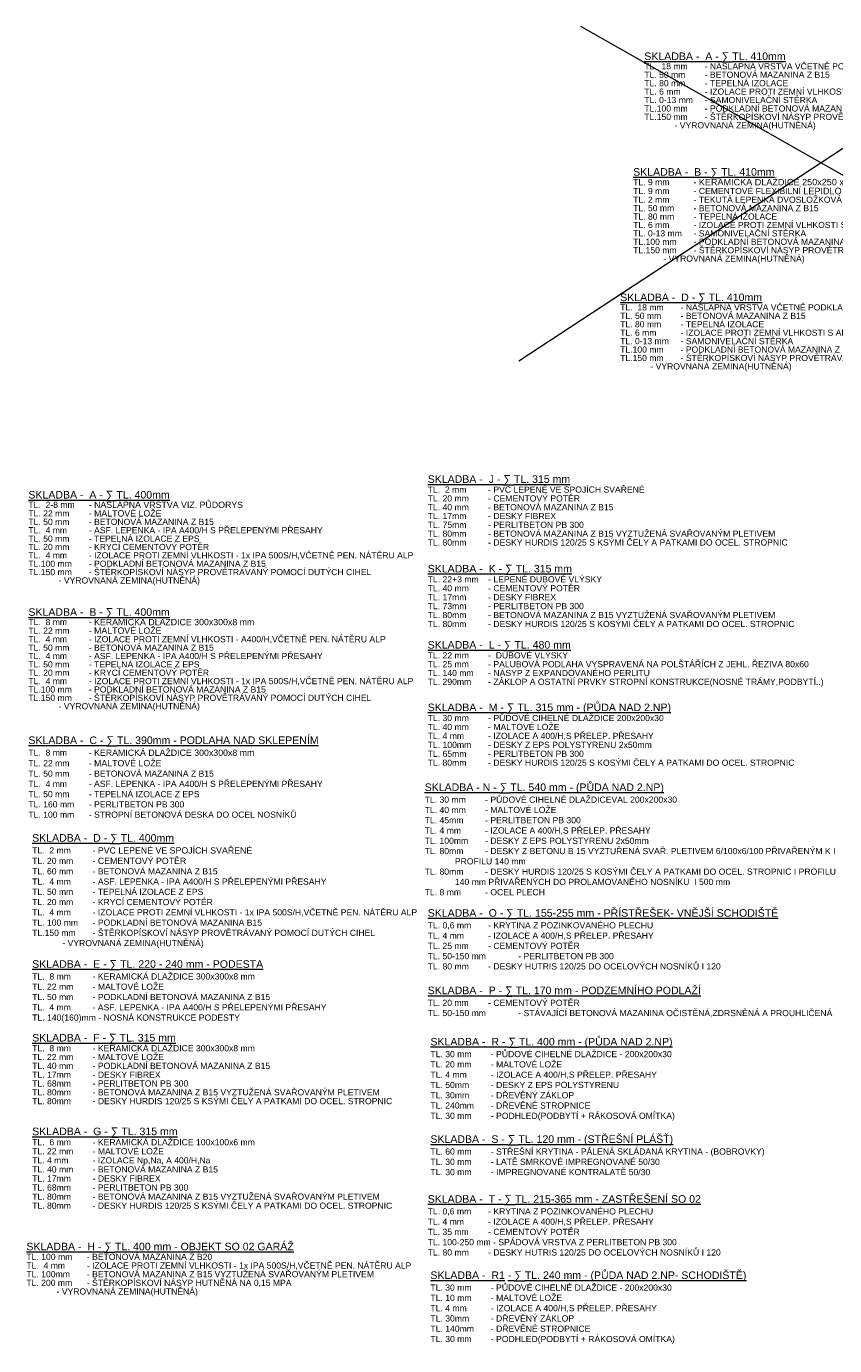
# Model space of a CAD drawing. Header units: millimetres. Extents: x -124639 to 133188, y -48358 to 76648.
# Tile 47 of 49: x 6658 to 22710, y 28417 to 54606. Entities that reach past the tile are written whole.
import ezdxf

# ---------------------------------------------------------------- set-up
doc = ezdxf.new("R2010")
doc.units = ezdxf.units.MM
doc.header["$MEASUREMENT"] = 0
doc.layers.add('Konstrukce - nosné', color=7, linetype='Continuous')
doc.styles.add('GENEROVANÝ_STYL_3', font='arial.ttf')

msp = doc.modelspace()

# ---------------------------------------------------------------- linework, layer by layer
at = {"color": 7, "linetype": 'Continuous', "lineweight": 13}
for p, q in [((30400, 47369), (17672, 54606)), ((16438, 47965), (26229, 54393))]:
    msp.add_line(p, q, dxfattribs=at)

# ---------------------------------------------------------------- texts
at = {"layer": 'Konstrukce - nosné', "color": 7, "linetype": 'Continuous', "lineweight": 20, "char_height": 150, "attachment_point": 7, "style": 'GENEROVANÝ_STYL_3'}
for s, insert, line_spacing_factor in [('\\A1;{\\pql;\\fArial|b0|i0|c238|p38;\\L\\LSKLADBA -  A - \\fAgency FB|b0|i0|c0|p34;\\H1.057143x;∑ \\fArial|b0|i0|c238|p38;\\H0.945946x;TL. \\fArial|b0|i0|c238|p38;\\C1;410\\fArial|b0|i0|c238|p38;\\C7;mm\\P\\pql;\\fArial|b0|i0|c238|p38;\\l\\C1;\\H0.814048x;\\lTL.  18 mm^I- NÁŠLAPNÁ VRSTVA VČETNĚ PODKLADU^I\\P\\pql;\\fArial|b0|i0|c238|p38;TL. 50 mm ^I- BETONOVÁ MAZANINA Z B15 ^I^I\\P\\pql;\\fArial|b0|i0|c238|p38;TL. 80 mm^I- TEPELNÁ IZOLACE ^I^I^I\\P\\pql;\\fArial|b0|i0|c238|p38;TL. 6 mm^I- IZOLACE PROTI ZEMNÍ VLHKOSTI S AL VRSTVOU,VČETNĚ PEN. NÁTĚRU ALP\\P\\pql;\\fArial|b0|i0|c238|p38;TL. 0-13 mm ^I- SAMONIVELAČNÍ STĚRKA\\P\\pql;\\fArial|b0|i0|c238|p38;\\C7;TL.100 mm^I- PODKLADNÍ BETONOVÁ MAZANINA Z B15 ^I\\P\\pql;\\fArial|b0|i0|c238|p38;TL.150 mm ^I- ŠTĚRKOPÍSKOVÍ NÁSYP PROVĚTRÁVANÝ POMOCÍ DUTÝCH CIHEL  \\P\\pql;\\fArial|b0|i0|c238|p38;^I- VYROVNANÁ ZEMINA(HUTNĚNÁ)}', (18930, 52544), 0.822452), ('\\A1;{\\pql;\\fArial|b0|i0|c238|p38;\\L\\LSKLADBA -  B - \\fAgency FB|b0|i0|c0|p34;\\H1.057143x;∑ \\fArial|b0|i0|c238|p38;\\H0.945946x;TL. \\fArial|b0|i0|c238|p38;\\C1;410\\fArial|b0|i0|c238|p38;\\C7;mm\\P\\pql;\\fArial|b0|i0|c238|p38;\\l\\C1;\\H0.814048x;\\lTL. 9 mm^I- \\fArial|b0|i0|c238|p38;\\H1.055451x;KERAMICKÁ DLAŽDICE 250x250 x8 \\fArial|b0|i0|c238|p38;\\H0.947462x;mm\\P\\pql;\\fArial|b0|i0|c238|p38;TL. \\fArial|b0|i0|c238|p38;9 \\fArial|b0|i0|c238|p38;mm\\fArial|b0|i0|c238|p38;\\H1.055451x; ^I\\fArial|b0|i0|c238|p38;\\H0.947462x;- CEMENTOVÉ FLEXIBILNÍ \\fArial|b0|i0|c238|p38;\\H1.055451x;LEPIDLO \\fArial|b0|i0|c238|p38;\\H0.947462x;^I\\P\\pql;\\fArial|b0|i0|c238|p38;TL. 2 mm^I- TEKUTÁ LEPENKA DVOSLOŽKOVÁ\\P\\pql;\\fArial|b0|i0|c238|p38;TL. 50 mm ^I- BETONOVÁ MAZANINA Z B15 ^I^I\\P\\pql;\\fArial|b0|i0|c238|p38;TL. 80 mm^I- TEPELNÁ IZOLACE ^I^I^I\\P\\pql;\\fArial|b0|i0|c238|p38;TL. 6 mm^I- IZOLACE PROTI ZEMNÍ VLHKOSTI S AL VRSTVOU,VČETNĚ PEN. NÁTĚRU ALP\\P\\pql;\\fArial|b0|i0|c238|p38;TL. 0-13 mm ^I- SAMONIVELAČNÍ STĚRKA\\P\\pql;\\fArial|b0|i0|c238|p38;\\C7;TL.100 mm^I- PODKLADNÍ BETONOVÁ MAZANINA Z B15 ^I\\P\\pql;\\fArial|b0|i0|c238|p38;TL.150 mm ^I- ŠTĚRKOPÍSKOVÍ NÁSYP PROVĚTRÁVANÝ POMOCÍ DUTÝCH CIHEL  \\P\\pql;\\fArial|b0|i0|c238|p38;^I- VYROVNANÁ ZEMINA(HUTNĚNÁ)}', (18709, 49898), 0.820643), ('\\A1;{\\pql;\\fArial|b0|i0|c238|p38;\\L\\LSKLADBA -  D - \\fAgency FB|b0|i0|c0|p34;\\H1.057143x;∑ \\fArial|b0|i0|c238|p38;\\H0.945946x;TL. \\fArial|b0|i0|c238|p38;\\C1;410\\fArial|b0|i0|c238|p38;\\C7;mm\\P\\pql;\\fArial|b0|i0|c238|p38;\\l\\C1;\\H0.814048x;\\lTL.  18 mm^I- NÁŠLAPNÁ VRSTVA VČETNĚ PODKLADU^I\\P\\pql;\\fArial|b0|i0|c238|p38;TL. 50 mm ^I- BETONOVÁ MAZANINA Z B15 ^I^I\\P\\pql;\\fArial|b0|i0|c238|p38;TL. 80 mm^I- TEPELNÁ IZOLACE ^I^I^I\\P\\pql;\\fArial|b0|i0|c238|p38;TL. 6 mm^I- IZOLACE PROTI ZEMNÍ VLHKOSTI S AL VRSTVOU,VČETNĚ PEN. NÁTĚRU ALP\\P\\pql;\\fArial|b0|i0|c238|p38;TL. 0-13 mm ^I- SAMONIVELA\\fArial|b0|i0|c238|p38;Č\\fArial|b0|i0|c238|p38;NÍ STĚRKA\\P\\pql;\\fArial|b0|i0|c238|p38;\\C7;TL.100 mm^I- PODKLADNÍ BETONOVÁ MAZANINA Z B15 ^I\\P\\pql;\\fArial|b0|i0|c238|p38;TL.150 mm ^I- ŠTĚRKOPÍSKOVÍ NÁSYP PROVĚTRÁVANÝ POMOCÍ DUTÝCH CIHEL  \\P\\pql;\\fArial|b0|i0|c238|p38;^I- VYROVNANÁ ZEMINA(HUTNĚNÁ)}', (18451, 47758), 0.822452), ('\\A1;{\\pql;\\fArial|b0|i0|c238|p38;\\L\\LSKLADBA -  J - \\fAgency FB|b0|i0|c0|p34;\\H1.057143x;∑ \\fArial|b0|i0|c238|p38;\\H0.945946x;TL. 315 mm \\P\\pql;\\fArial|b0|i0|c238|p38;\\l\\H0.816526x;\\lTL.  \\fArial|b0|i0|c238|p38;2\\fArial|b0|i0|c238|p38; mm^I- \\fArial|b0|i0|c238|p38;PVC LEPENÉ VE SPOJÍCH SVAŘENÉ\\P\\pql;\\fArial|b0|i0|c238|p38;TL. 2\\fArial|b0|i0|c238|p38;0\\fArial|b0|i0|c238|p38; mm ^I- \\fArial|b0|i0|c238|p38;CEMENTOVÝ POTĚR\\P\\pql;\\fArial|b0|i0|c238|p38;TL. 40 mm ^I- BETONOVÁ MAZANINA Z B15 \\P\\pql;\\fArial|b0|i0|c238|p38;TL. 17mm ^I- DESKY FIBREX\\P\\pql;\\fArial|b0|i0|c238|p38;TL. \\fArial|b0|i0|c238|p38;75\\fArial|b0|i0|c238|p38;mm ^I- PERLITBETON PB 300\\P\\pql;\\fArial|b0|i0|c238|p38;TL. 80mm ^I- BETONOVÁ MAZANINA Z B15 VYZTUŽENÁ SVAŘOVANÝM PLETIVEM\\P\\pql;\\fArial|b0|i0|c238|p38;TL. 80mm ^I- DESKY HURDIS 120/25 S KSÝMI ČELY A PATKAMI DO OCEL. STROPNIC}', (14628, 44298), 0.856679), ('\\A1;{\\pql;\\fArial|b0|i0|c238|p38;\\L\\LSKLADBA -  A - \\fAgency FB|b0|i0|c0|p34;\\H1.057143x;∑ \\fArial|b0|i0|c238|p38;\\H0.945946x;TL. 400mm\\P\\pql;\\fArial|b0|i0|c238|p38;\\l\\H0.814048x;\\lTL.  2-8 mm^I- \\fArial|b0|i0|c238|p38;\\H1.023690x;NÁŠLAPNÁ VRSTVA VIZ. PŮDORY\\fArial|b0|i0|c238|p38;\\H0.976858x;S\\P\\pql;\\fArial|b0|i0|c238|p38;TL. 22 mm\\fArial|b0|i0|c238|p38;\\H1.023690x; ^I\\fArial|b0|i0|c238|p38;\\H0.976858x;- \\fArial|b0|i0|c238|p38;\\H1.023690x;MALTOVÉ LOŽE \\fArial|b0|i0|c238|p38;\\H0.976858x;^I^I\\P\\pql;\\fArial|b0|i0|c238|p38;TL. 50 mm ^I- BETONOVÁ MAZANINA Z B15 ^I\\P\\pql;\\fArial|b0|i0|c238|p38;TL.  4 mm^I- ASF. LEPENKA - IPA A400/H S PŘELEPENÝMI PŘESAHY^I\\P\\pql;\\fArial|b0|i0|c238|p38;TL. 50 mm^I- TEPELNÁ IZOLACE Z EPS ^I^I\\P\\pql;\\fArial|b0|i0|c238|p38;TL. 20 mm^I- KRYCÍ CEMENTOVÝ POTĚR ^I^I\\P\\pql;\\fArial|b0|i0|c238|p38;TL.  4 mm^I- IZOLACE PROTI ZEMNÍ VLHKOSTI - 1x IPA 500S/H,VČETNĚ PEN. NÁTĚRU ALP\\P\\pql;\\fArial|b0|i0|c238|p38;TL.100 mm^I- PODKLADNÍ BETONOVÁ MAZANINA Z B15 ^I\\P\\pql;\\fArial|b0|i0|c238|p38;TL.150 mm ^I- ŠTĚRKOPÍSKOVÍ NÁSYP PROVĚTRÁVANÝ POMOCÍ DUTÝCH CIHEL  \\P\\pql;\\fArial|b0|i0|c238|p38;^I- VYROVNANÁ ZEMINA(HUTNĚNÁ)}', (6698, 43509), 0.816205), ('\\A1;{\\pql;\\fArial|b0|i0|c238|p38;\\L\\LSKLADBA -  K - \\fAgency FB|b0|i0|c0|p34;\\H1.057143x;∑ \\fArial|b0|i0|c238|p38;\\H0.945946x;TL. 315 mm \\P\\pql;\\fArial|b0|i0|c238|p38;\\l\\H0.816526x;\\lTL. 22+3 mm^I- LEPENÉ DUBOVÉ VLÝSKY\\P\\pql;\\fArial|b0|i0|c238|p38;TL. 40 mm ^I- CEMENTOVÝ POTĚR\\P\\pql;\\fArial|b0|i0|c238|p38;TL. 17mm ^I- DESKY FIBREX\\P\\pql;\\fArial|b0|i0|c238|p38;TL. 7\\fArial|b0|i0|c238|p38;3\\fArial|b0|i0|c238|p38;mm ^I- PERLITBETON PB 300\\P\\pql;\\fArial|b0|i0|c238|p38;TL. 80mm ^I- BETONOVÁ MAZANINA Z B15 VYZTUŽENÁ SVAŘOVANÝM PLETIVEM\\P\\pql;\\fArial|b0|i0|c238|p38;TL. 80mm ^I- DESKY HURDIS 120/25 S KOSÝMI ČELY A PATKAMI DO OCEL. STROPNIC}', (14628, 42680), 0.868449), ('\\A1;{\\pql;\\fArial|b0|i0|c238|p38;\\L\\LSKLADBA -  B - \\fAgency FB|b0|i0|c0|p34;\\H1.057143x;∑ \\fArial|b0|i0|c238|p38;\\H0.945946x;TL. 400mm\\P\\pql;\\fArial|b0|i0|c238|p38;\\l\\H0.814048x;\\lTL.  8 mm^I- \\fArial|b0|i0|c238|p38;\\H1.023690x;KERAMICKÁ DLAŽDICE 300x300x8 mm\\P\\pql;\\fArial|b0|i0|c238|p38;\\H0.976858x;TL. 22 mm\\fArial|b0|i0|c238|p38;\\H1.023690x; ^I\\fArial|b0|i0|c238|p38;\\H0.976858x;- \\fArial|b0|i0|c238|p38;\\H1.023690x;MALTOVÉ LOŽE \\P\\pql;\\fArial|b0|i0|c238|p38;\\H0.976858x;TL.  4 mm^I- IZOLACE PROTI ZEMNÍ VLHKOSTI - A400/H,VČETNĚ PEN. NÁTĚRU AL\\fArial|b0|i0|c238|p38;\\H1.023690x;P\\fArial|b0|i0|c238|p38;\\H0.976858x;^I\\P\\pql;\\fArial|b0|i0|c238|p38;TL. 50 mm ^I- BETONOVÁ MAZANINA Z B15 \\P\\pql;\\fArial|b0|i0|c238|p38;TL.  4 mm^I- \\fArial|b0|i0|c238|p38;ASF. LEPENKA - IPA\\fArial|b0|i0|c238|p38; A400/H\\fArial|b0|i0|c238|p38; S PŘELEPENÝMI PŘESAHY\\P\\pql;\\fArial|b0|i0|c238|p38;TL. 50 mm^I- TEPELNÁ IZOLACE Z EPS ^I^I\\P\\pql;\\fArial|b0|i0|c238|p38;TL. 20 mm^I- KRYCÍ CEMENTOVÝ POTĚR ^I^I\\P\\pql;\\fArial|b0|i0|c238|p38;TL.  4 mm^I- IZOLACE PROTI ZEMNÍ VLHKOSTI - 1x IPA 500S/H,VČETNĚ PEN. NÁTĚRU ALP\\P\\pql;\\fArial|b0|i0|c238|p38;TL.100 mm^I- PODKLADNÍ BETONOVÁ MAZANINA Z B15 ^I\\P\\pql;\\fArial|b0|i0|c238|p38;TL.150 mm ^I- ŠTĚRKOPÍSKOVÍ NÁSYP PROVĚTRÁVANÝ POMOCÍ DUTÝCH CIHEL  \\P\\pql;\\fArial|b0|i0|c238|p38;^I- VYROVNANÁ ZEMINA(HUTNĚNÁ)}', (6698, 41013), 0.815323), ('\\A1;{\\pql;\\fArial|b0|i0|c238|p38;\\L\\LSKLADBA -  L - \\fAgency FB|b0|i0|c0|p34;\\H1.057143x;∑ \\fArial|b0|i0|c238|p38;\\H0.945946x;TL. 480 mm \\P\\pql;\\fArial|b0|i0|c238|p38;\\l\\H0.816526x;\\lTL. 22 mm^I-  DUBOVÉ VLÝSKY\\P\\pql;\\fArial|b0|i0|c238|p38;TL. 25 mm ^I- PALUBOVÁ PODLAHA VYSPRAVENÁ NA POLŠTÁŘÍCH Z JEHL. ŘEZIVA 80x60\\P\\pql;\\fArial|b0|i0|c238|p38;TL. 140 mm^I- NÁSYP Z EXPANDOVANÉHO PERLITU\\P\\pql;\\fArial|b0|i0|c238|p38;TL. 290mm ^I- ZÁKLOP A OSTATNÍ PRVKY STROPNÍ KONSTRUKCE(NOSNÉ TRÁMY,PODBYTÍ..)}', (14628, 41497), 0.856992), ('\\A1;{\\pql;\\fArial|b0|i0|c238|p38;\\L\\LSKLADBA -  M - \\fAgency FB|b0|i0|c0|p34;\\H1.057143x;∑ \\fArial|b0|i0|c238|p38;\\H0.945946x;TL. 315 mm - (PŮDA NAD 2.NP)\\P\\pql;\\fArial|b0|i0|c238|p38;\\l\\H0.816526x;\\lTL. 30 mm^I- PŮDOVÉ CIHELNÉ DLAŽDICE 200x200x30\\P\\pql;\\fArial|b0|i0|c238|p38;TL. 40 mm ^I- MALTOVÉ LOŽE\\P\\pql;\\fArial|b0|i0|c238|p38;TL. 4 mm ^I- \\fArial|b0|i0|c238|p38;\\H0.996965x;IZOLACE A 400/H,S PŘELEP. PŘESAHY^I\\P\\pql;\\fArial|b0|i0|c238|p38;\\H1.003044x;TL. 100mm ^I- DESKY Z EPS POLYSTYRENU 2x50mm\\P\\pql;\\fArial|b0|i0|c238|p38;TL. 65mm ^I- PERLITBETON PB 300\\P\\pql;\\fArial|b0|i0|c238|p38;TL. 80mm ^I- DESKY HURDIS 120/25 S KOSÝMI ČELY A PATKAMI DO OCEL. STROPNIC}', (14628, 39926), 0.868612), ('\\A1;{\\pql;\\fArial|b0|i0|c238|p38;\\L\\LSKLADBA -  F - \\fAgency FB|b0|i0|c0|p34;\\H1.057143x;∑ \\fArial|b0|i0|c238|p38;\\H0.945946x;TL. 315 mm \\P\\pql;\\fArial|b0|i0|c238|p38;\\l\\H0.816526x;\\lTL.  8 mm^I- KERAMICKÁ DLAŽDICE 300x300x8 mm\\P\\pql;\\fArial|b0|i0|c238|p38;TL. 22 mm ^I- MALTOVÉ LOŽE ^I^I\\P\\pql;\\fArial|b0|i0|c238|p38;TL. 40 mm ^I- PODKLADNÍ BETONOVÁ MAZANINA Z B15 \\P\\pql;\\fArial|b0|i0|c238|p38;TL. 17mm ^I- DESKY FIBREX\\P\\pql;\\fArial|b0|i0|c238|p38;TL. 68mm ^I- PERLITBETON PB 300\\P\\pql;\\fArial|b0|i0|c238|p38;TL. 80mm ^I- BETONOVÁ MAZANINA Z B15 VYZTUŽENÁ SVAŘOVANÝM PLETIVEM\\P\\pql;\\fArial|b0|i0|c238|p38;TL. 80mm ^I- DESKY HURDIS 120/25 S KSÝMI ČELY A PATKAMI DO OCEL. STROPNIC}', (6773, 33208), 0.856679), ('\\A1;{\\pql;\\fArial|b0|i0|c238|p38;\\L\\LSKLADBA -  G - \\fAgency FB|b0|i0|c0|p34;\\H1.057143x;∑ \\fArial|b0|i0|c238|p38;\\H0.945946x;TL. 315 mm \\P\\pql;\\fArial|b0|i0|c238|p38;\\l\\H0.816526x;\\lTL.  6 mm^I- KERAMICKÁ DLAŽDICE 100x100x6 mm\\P\\pql;\\fArial|b0|i0|c238|p38;TL. 22 mm ^I- MALTOVÉ LOŽE\\fArial|b0|i0|c238|p38;\\H1.224701x; \\P\\pql;\\fArial|b0|i0|c238|p38;\\H0.814048x;TL. 4 mm ^I- IZOLACE Np,Na, A 400/H,Na\\fArial|b0|i0|c238|p38;\\H1.003044x;^I^I\\P\\pql;\\fArial|b0|i0|c238|p38;TL. 40 mm ^I- BETONOVÁ MAZANINA Z B\\fArial|b0|i0|c238|p38;\\H0.996965x;15\\fArial|b0|i0|c238|p38;\\H1.003044x; \\P\\pql;\\fArial|b0|i0|c238|p38;TL. 17mm ^I- DESKY FIBREX\\P\\pql;\\fArial|b0|i0|c238|p38;TL. 68mm ^I- PERLITBETON PB 300\\P\\pql;\\fArial|b0|i0|c238|p38;TL. 80mm ^I- BETONOVÁ MAZANINA Z B15 VYZTUŽENÁ SVAŘOVANÝM PLETIVEM\\P\\pql;\\fArial|b0|i0|c238|p38;TL. 80mm ^I- DESKY HURDIS 120/25 S KSÝMI ČELY A PATKAMI DO OCEL. STROPNIC}', (6773, 31132), 0.881425), ('\\A1;{\\pql;\\fArial|b0|i0|c238|p38;\\L\\LSKLADBA -  H - \\fAgency FB|b0|i0|c0|p34;\\H1.057143x;∑ \\fArial|b0|i0|c238|p38;\\H0.945946x;TL. 400 mm - OBJEKT SO 02 GARÁŽ\\P\\pql;\\fArial|b0|i0|c238|p38;\\l\\H0.816526x;\\lTL. 100 mm ^I- BETONOVÁ MAZANINA Z B\\fArial|b0|i0|c238|p38;\\H0.996965x;20\\P\\pql;\\fArial|b0|i0|c238|p38;TL.  4 mm^I- IZOLACE PROTI ZEMNÍ VLHKOSTI - 1x IPA 500S/H,VČETNĚ PEN. NÁTĚRU ALP\\P\\pql;\\fArial|b0|i0|c238|p38;\\H1.003044x;TL. 100mm ^I- BETONOVÁ MAZANINA Z B15 VYZTUŽENÁ SVAŘOVANÝM PLETIVEM\\P\\pql;\\fArial|b0|i0|c238|p38;\\H0.996965x;TL. 200 mm ^I- ŠTĚRKOPÍSKOVÍ NÁSYP HUTNĚNÁ NA 0,15 MPA  \\P\\pql;\\fArial|b0|i0|c238|p38;^I- VYROVNANÁ ZEMINA(HUTNĚNÁ)}', (6658, 29394), 0.842837)]:
    msp.add_mtext(s, dxfattribs=dict(at, insert=insert, line_spacing_factor=line_spacing_factor))
for s, insert in [('\\A1;{\\pql;\\fArial|b0|i0|c238|p38;\\L\\LSKLADBA -  C - \\fAgency FB|b0|i0|c0|p34;\\H1.057143x;∑ \\fArial|b0|i0|c238|p38;\\H0.945946x;TL. 390mm - PODLAHA NAD SKLEPENÍM\\P\\pql;\\fArial|b0|i0|c238|p38;\\l\\H0.814048x;\\lTL.  8 mm^I- \\fArial|b0|i0|c238|p38;\\H1.023690x;KERAMICKÁ DLAŽDICE 300x300x8 mm\\P\\pql;\\fArial|b0|i0|c238|p38;\\H0.976858x;TL. 22 mm\\fArial|b0|i0|c238|p38;\\H1.023690x; ^I\\fArial|b0|i0|c238|p38;\\H0.976858x;- \\fArial|b0|i0|c238|p38;\\H1.023690x;MALTOVÉ LOŽE \\fArial|b0|i0|c238|p38;\\H0.976858x;^I^I\\P\\pql;\\fArial|b0|i0|c238|p38;TL. 50 mm ^I- BETONOVÁ MAZANINA Z B15 \\P\\pql;\\fArial|b0|i0|c238|p38;TL.  4 mm^I- ASF. LEPENKA - IPA A400/H S PŘELEPENÝMI PŘESAHY\\P\\pql;\\fArial|b0|i0|c238|p38;TL. 50 mm^I- TEPELNÁ IZOLACE Z EPS ^I^I\\P\\pql;\\fArial|b0|i0|c238|p38;TL. 160 mm^I- PERLITBETON PB 300^I^I\\P\\pql;\\fArial|b0|i0|c238|p38;TL. 100 mm^I- STROPNÍ BETONOVÁ DESKA DO OCEL NOSNÍKŮ \\P\\pql;\\fArial|b0|i0|c238|p38;}', (6698, 38895)), ('\\A1;{\\pql;\\fArial|b0|i0|c238|p38;\\L\\LSKLADBA -  D - \\fAgency FB|b0|i0|c0|p34;\\H1.057143x;∑ \\fArial|b0|i0|c238|p38;\\H0.945946x;TL. 400mm \\P\\pql;\\fArial|b0|i0|c238|p38;\\l\\H0.814048x;\\lTL.  2 mm^I- \\fArial|b0|i0|c238|p38;\\H1.023690x;PVC LEPENÉ VE SPOJÍCH SVAŘENÉ\\P\\pql;\\fArial|b0|i0|c238|p38;\\H0.976858x;TL. 20 mm\\fArial|b0|i0|c238|p38;\\H1.023690x; ^I\\fArial|b0|i0|c238|p38;\\H0.976858x;- \\fArial|b0|i0|c238|p38;\\H1.023690x;CEMENTOVÝ POTĚR\\fArial|b0|i0|c238|p38;\\H0.976858x;^I^I\\P\\pql;\\fArial|b0|i0|c238|p38;TL. 60 mm ^I- BETONOVÁ MAZANINA Z B15 \\P\\pql;\\fArial|b0|i0|c238|p38;TL.  4 mm^I- ASF. LEPENKA - IPA A400/H S PŘELEPENÝMI PŘESAHY\\P\\pql;\\fArial|b0|i0|c238|p38;TL. 50 mm^I- TEPELNÁ IZOLACE Z EPS ^I^I\\P\\pql;\\fArial|b0|i0|c238|p38;TL. 20 mm^I- KRYCÍ CEMENTOVÝ POTĚR \\P\\pql;\\fArial|b0|i0|c238|p38;TL.  4 mm^I- IZOLACE PROTI ZEMNÍ VLHKOSTI - 1x IPA 500S/H,VČETNĚ PEN. NÁTĚRU ALP\\P\\pql;\\fArial|b0|i0|c238|p38;TL. 100 mm^I- PODKLADNÍ BETONOVÁ MAZANINA B15  \\P\\pql;\\fArial|b0|i0|c238|p38;TL.150 mm ^I- ŠTĚRKOPÍSKOVÍ NÁSYP PROVĚTRÁVANÝ POMOCÍ DUTÝCH CIHEL  \\P\\pql;\\fArial|b0|i0|c238|p38;^I- VYROVNANÁ ZEMINA(HUTNĚNÁ)\\P\\pql;\\fArial|b0|i0|c238|p38;}', (6773, 36310)), ('\\A1;{\\pql;\\fArial|b0|i0|c238|p38;\\L\\LSKLADBA -  O - \\fAgency FB|b0|i0|c0|p34;\\H1.057143x;∑ \\fArial|b0|i0|c238|p38;\\H0.945946x;TL. 155-255 mm - PŘÍSTŘEŠEK- VNĚJŠÍ SCHODIŠTĚ\\P\\pql;\\fArial|b0|i0|c238|p38;\\l\\H0.816526x;\\lTL. 0,6 mm ^I- KRYTINA Z POZINKOVANÉHO PLECHU\\P\\pql;\\fArial|b0|i0|c238|p38;\\H0.996965x;TL. 4 mm ^I- IZOLACE A 400/H,S PŘELEP. PŘESAHY\\P\\pql;\\fArial|b0|i0|c238|p38;TL. 25 mm ^I- CEMENTOVÝ POTĚR  \\P\\pql;\\fArial|b0|i0|c238|p38;TL. 50-150 mm ^I- PERLITBETON PB 300\\P\\pql;\\fArial|b0|i0|c238|p38;\\H1.003044x;TL. 80 mm ^I- DESKY HUTRIS \\fArial|b0|i0|c238|p38;120/25 \\fArial|b0|i0|c238|p38;DO OCELOVÝCH NOSNÍKŮ I 120\\P\\pql;\\fArial|b0|i0|c238|p38;\\H0.996965x;}', (14628, 35882)), ('\\A1;{\\pql;\\fArial|b0|i0|c238|p38;\\L\\LSKLADBA -  E - \\fAgency FB|b0|i0|c0|p34;\\H1.057143x;∑ \\fArial|b0|i0|c238|p38;\\H0.945946x;TL. 220 - 240 mm - PODESTA\\P\\pql;\\fArial|b0|i0|c238|p38;\\l\\H0.816526x;\\lTL.  8 mm^I- KERAMICKÁ DLAŽDICE 300x300x8 mm\\P\\pql;\\fArial|b0|i0|c238|p38;TL. 22 mm ^I- MALTOVÉ LOŽE ^I^I\\P\\pql;\\fArial|b0|i0|c238|p38;TL. 50 mm ^I- PODKLADNÍ BETONOVÁ MAZANINA Z B15 \\P\\pql;\\fArial|b0|i0|c238|p38;\\H0.996965x;TL.  4 mm^I- ASF. LEPENKA - IPA A400/H S PŘELEPENÝMI PŘESAH\\fArial|b0|i0|c238|p38;\\H1.003044x;Y\\P\\pql;\\fArial|b0|i0|c238|p38;TL. 140(160)mm - NOSNÁ KONSTRUKCE PODESTY \\P\\pql;\\fArial|b0|i0|c238|p38;\\H0.996965x;}', (6773, 34831)), ('\\A1;{\\pql;\\fArial|b0|i0|c238|p38;\\L\\LSKLADBA -  P - \\fAgency FB|b0|i0|c0|p34;\\H1.057143x;∑ \\fArial|b0|i0|c238|p38;\\H0.945946x;TL. 170 mm - PODZEMNÍHO PODLAŽÍ\\P\\pql;\\fArial|b0|i0|c238|p38;\\l\\H0.814048x;\\lTL. 20 mm ^I- CEMENTOVÝ POTĚR  \\P\\pql;\\fArial|b0|i0|c238|p38;TL. 50-150 mm ^I- STÁVAJÍCÍ BETONOVÁ MAZANINA OČISTĚNÁ,ZDRSNĚNÁ A PROUHLIČENÁ\\P\\pql;\\fArial|b0|i0|c238|p38;}', (14628, 34935)), ('\\A1;{\\pql;\\fArial|b0|i0|c238|p38;\\L\\LSKLADBA -  R - \\fAgency FB|b0|i0|c0|p34;\\H1.057143x;∑ \\fArial|b0|i0|c238|p38;\\H0.945946x;TL. \\fArial|b0|i0|c238|p38;400\\fArial|b0|i0|c238|p38; mm - (PŮDA NAD 2.NP)\\P\\pql;\\fArial|b0|i0|c238|p38;\\l\\H0.816526x;\\lTL. 30 mm^I- PŮDOVÉ CIHELNÉ DLAŽDICE - 200x200x30\\P\\pql;\\fArial|b0|i0|c238|p38;TL. 20 mm ^I- MALTOVÉ LOŽE\\P\\pql;\\fArial|b0|i0|c238|p38;TL. 4 mm ^I- IZOLACE A 400/H,S PŘELEP. PŘESAHY^I\\P\\pql;\\fArial|b0|i0|c238|p38;TL. 50mm ^I- DESKY Z EPS POLYSTYRENU \\P\\pql;\\fArial|b0|i0|c238|p38;TL. 30mm ^I- DŘEVĚNÝ ZÁKLOP\\P\\pql;\\fArial|b0|i0|c238|p38;TL. 240mm ^I- DŘEVĚNÉ STROPNICE\\P\\pql;\\fArial|b0|i0|c238|p38;TL. 30 mm^I- PODHLED(PODBYTÍ + RÁKOSOVÁ OMÍTKA)\\P\\pql;\\fArial|b0|i0|c238|p38;}', (14682, 32881)), ('\\A1;{\\pql;\\fArial|b0|i0|c238|p38;\\L\\LSKLADBA -  S - \\fAgency FB|b0|i0|c0|p34;\\H1.057143x;∑ \\fArial|b0|i0|c238|p38;\\H0.945946x;TL. \\fArial|b0|i0|c238|p38;120\\fArial|b0|i0|c238|p38; mm - (STŘEŠNÍ PLÁŠŤ)\\P\\pql;\\fArial|b0|i0|c238|p38;\\l\\H0.816526x;\\lTL. 60 mm^I- STŘEŠNÍ KRYTINA - PÁLENÁ SKLÁDANÁ KRYTINA - (BOBROVKY)\\P\\pql;\\fArial|b0|i0|c238|p38;TL. 30 mm ^I- LATĚ SMRKOVÉ IMPREGNOVANÉ 50/30 \\P\\pql;\\fArial|b0|i0|c238|p38;TL. 30 mm ^I- IMPREGNOVANÉ KONTRALATĚ 50/30^I\\P\\pql;\\fArial|b0|i0|c238|p38;\\H1.051402x;\\P\\pql;\\fArial|b0|i0|c238|p38;\\H0.951111x;\\P\\pql;\\fArial|b0|i0|c238|p38;}', (14682, 31380)), ('\\A1;{\\pql;\\fArial|b0|i0|c238|p38;\\L\\LSKLADBA -  T - \\fAgency FB|b0|i0|c0|p34;\\H1.057143x;∑ \\fArial|b0|i0|c238|p38;\\H0.945946x;TL. 215-365 mm - \\fArial|b0|i0|c238|p38;ZASTŘEŠENÍ SO 02\\P\\pql;\\fArial|b0|i0|c238|p38;\\l\\H0.816526x;\\lTL. 0,6 mm ^I- KRYTINA Z POZINKOVANÉHO PLECHU\\P\\pql;\\fArial|b0|i0|c238|p38;\\H0.996965x;TL. 4 mm ^I- IZOLACE A 400/H,S PŘELEP. PŘESAHY\\P\\pql;\\fArial|b0|i0|c238|p38;TL. 35 mm ^I- CEMENTOVÝ POTĚR  \\P\\pql;\\fArial|b0|i0|c238|p38;TL. 100-250 mm - SPÁDOVÁ VRSTVA Z PERLITBETON PB 300\\P\\pql;\\fArial|b0|i0|c238|p38;\\H1.003044x;TL. 80 mm ^I- DESKY HUTRIS 120/25 DO OCELOVÝCH NOSNÍKŮ I 120\\P\\pql;\\fArial|b0|i0|c238|p38;\\H0.996965x;}', (14628, 30204)), ('\\A1;{\\pql;\\fArial|b0|i0|c238|p38;\\L\\LSKLADBA -  R\\fArial|b0|i0|c238|p38;1\\fArial|b0|i0|c238|p38; - \\fAgency FB|b0|i0|c0|p34;\\H1.057143x;∑ \\fArial|b0|i0|c238|p38;\\H0.945946x;TL. 240 mm - (PŮDA NAD 2.NP- SCHODIŠTĚ)\\P\\pql;\\fArial|b0|i0|c238|p38;\\l\\H0.816526x;\\lTL. 30 mm^I- PŮDOVÉ CIHELNÉ DLAŽDICE - 200x200x30\\P\\pql;\\fArial|b0|i0|c238|p38;TL. 10 mm ^I- MALTOVÉ LOŽE\\P\\pql;\\fArial|b0|i0|c238|p38;TL. 4 mm ^I- IZOLACE A 400/H,S PŘELEP. PŘESAHY^I\\P\\pql;\\fArial|b0|i0|c238|p38;TL. 30mm ^I- DŘEVĚNÝ ZÁKLOP\\P\\pql;\\fArial|b0|i0|c238|p38;TL. 140mm ^I- DŘEVĚNÉ STROPNICE\\P\\pql;\\fArial|b0|i0|c238|p38;TL. 30 mm^I- PODHLED(PODBYTÍ + RÁKOSOVÁ OMÍTKA)\\P\\pql;\\fArial|b0|i0|c238|p38;}', (14682, 28450))]:
    msp.add_mtext(s, dxfattribs=dict(at, insert=insert))
at = {"layer": 'Konstrukce - nosné', "color": 7, "linetype": 'Continuous', "lineweight": 20, "insert": (14568, 37355), "char_height": 150, "width": 8309.92, "attachment_point": 7, "style": 'GENEROVANÝ_STYL_3'}
msp.add_mtext('\\A1;{\\pql;\\fArial|b0|i0|c238|p38;\\L\\LSKLADBA - N - \\fAgency FB|b0|i0|c0|p34;\\H1.057143x;∑ \\fArial|b0|i0|c238|p38;\\H0.945946x;TL. 540 mm - (PŮDA NAD 2.NP)\\P\\pql;\\fArial|b0|i0|c238|p38;\\l\\H0.816526x;\\lTL. 30 mm^I- PŮDOVÉ CIHELNÉ DLAŽDICEVAL 200x200x30\\P\\pql;\\fArial|b0|i0|c238|p38;TL. 40 mm ^I- MALTOVÉ LOŽE\\P\\pql;\\fArial|b0|i0|c238|p38;TL. 45mm ^I- PERLITBETON PB 300\\P\\pql;\\fArial|b0|i0|c238|p38;TL. 4 mm ^I- \\fArial|b0|i0|c238|p38;\\H0.996965x;IZOLACE A 400/H,S PŘELEP. PŘESAHY^I\\P\\pql;\\fArial|b0|i0|c238|p38;\\H1.003044x;TL. 100mm ^I- DESKY Z EPS POLYSTYRENU 2x50mm\\P\\pql;\\fArial|b0|i0|c238|p38;TL. 80mm ^I- DESKY Z BETONU B 15 VYZTUŘENÁ SVAŘ. PLETIVEM 6/100x6/100 PŘIVAŘENÝM K I ^I^IPROFILU 140 mm\\P\\pql;\\fArial|b0|i0|c238|p38;TL. 80mm ^I- DESKY HURDIS 120/25 S KOSÝMI ČELY A PATKAMI DO OCEL. STROPNIC I PROFILU ^I^I140 mm PŘIVAŘENÝCH DO PROLAMOVANÉHO NOSNÍKU  I 500 mm\\P\\pql;\\fArial|b0|i0|c238|p38;TL. 8 mm ^I- OCEL PLECH \\P\\pql;\\fArial|b0|i0|c238|p38;}', dxfattribs=at)

doc.saveas('drawing.dxf')
